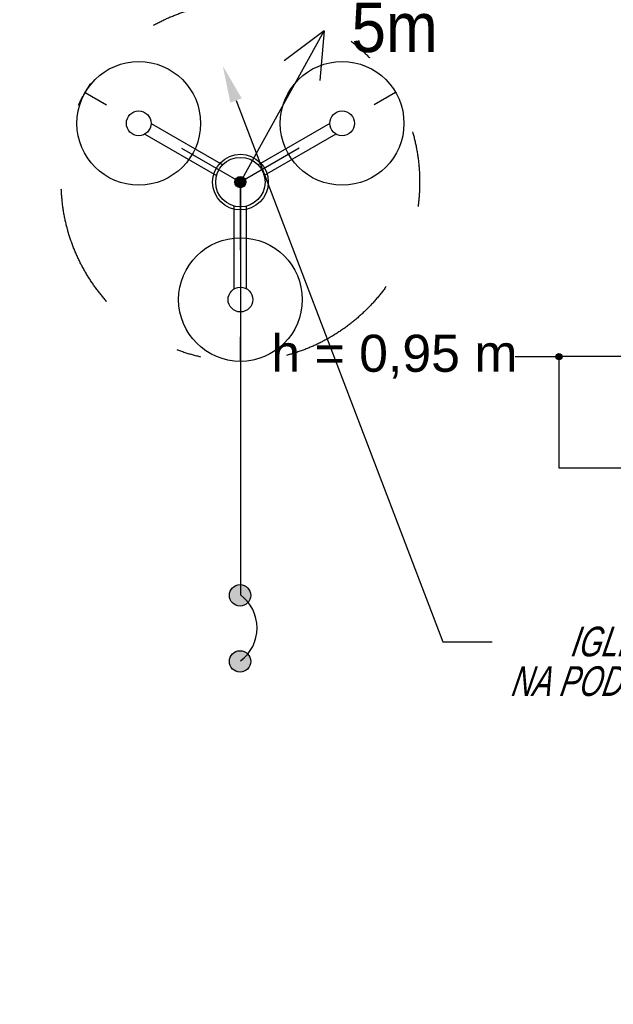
# Model space of a CAD drawing. Header units: millimetres. Extents: x -3034 to 546681, y -100001 to 133386.
# Tile 62 of 173: x 82629 to 85031, y -18433 to -14452. Entities that reach past the tile are written whole.
import ezdxf
from ezdxf import colors
from ezdxf.entities.mleader import LeaderData, LeaderLine
from ezdxf.math import Vec2, Vec3

# ---------------------------------------------------------------- set-up
doc = ezdxf.new("R2010")
doc.units = ezdxf.units.MM
doc.set_wipeout_variables(frame=1)
for name, pattern in [('ACAD_ISO03W100', [150, 60, -90]), ('DDS_LT8', [259.999998, 20, -69.999999, 100, -69.999999]), ('Wipeout_Contour', [1000, 0, -1000])]:
    doc.linetypes.add(name, pattern=pattern)
for name, color, linetype in [('ELEK CIENKIE', 80, 'Continuous'), ('ELEK ODGROMÓWKA', 214, 'Continuous'), ('ELEK OPIS', 140, 'Continuous'), ('Linia', 252, 'Continuous'), ('Słup', 252, 'Continuous'), ('Tekst', 252, 'Continuous')]:
    doc.layers.add(name, color=color, linetype=linetype)
doc.layers.add('PAB - opisy ogólne', color=7, linetype='Continuous', lineweight=18)
doc.styles.add('Arial', font='arial.ttf')
doc.styles.add('ROMANS-ITALIC', font='ariali.ttf', dxfattribs={"width": 0.7, "oblique": 12})
doc.styles.add('Times new roman', font='arial.ttf')

# ---------------------------------------------------------------- blocks, each defined once
blk = doc.blocks.new('A$C67C5DD4D')
at = {"layer": 'Tekst', "insert": (52517.5, 9928.3), "char_height": 150, "attachment_point": 2, "style": 'Times new roman'}
blk.add_mtext('\\A1;{\\fArial|b0|i0|c0|p38;h = 0,95 m}', dxfattribs=at)
at = {"color": 254, "linetype": 'Wipeout_Contour', "lineweight": 0, "ltscale": 413808.543756}
blk.add_wipeout([(53183.2, 9840), (53183.2, 9390), (54653.2, 9390), (54653.2, 9840)], dxfattribs=at).dxf.layer = 'Słup'
at = {"layer": 'Linia', "linetype": 'Continuous'}
blk.add_hatch(color=256, dxfattribs=at).paths.add_polyline_path([(53195.7, 9840), (53194.8, 9844.8), (53192, 9848.8), (53188, 9851.5), (53183.2, 9852.5), (53178.4, 9851.5), (53174.4, 9848.8), (53171.7, 9844.8), (53170.7, 9840), (53171.7, 9835.2), (53174.4, 9831.2), (53178.4, 9828.5), (53183.2, 9827.5), (53188, 9828.5), (53192, 9831.2), (53194.8, 9835.2)])
at = {"layer": 'Linia'}
blk.add_line((53006.4, 9840), (53170.7, 9840), dxfattribs=at)
blk.add_circle((53183.2, 9840), 12.5, dxfattribs=at)
at = {"layer": 'Słup'}
for p, q in [((53183.2, 9840), (53183.2, 9390)), ((54653.2, 9840), (53183.2, 9840)), ((53183.2, 9390), (54653.2, 9390))]:
    blk.add_line(p, q, dxfattribs=at)
blk = doc.blocks.new('spód iglica')
at = {"layer": 'ELEK ODGROMÓWKA', "color": 7, "linetype": 'DDS_LT8'}
for p in [(-10292.73, 36525.09), (-10041.58, 36525.09), (-10167.16, 36307.59)]:
    blk.add_line(p, (-10167.16, 36452.59), dxfattribs=at)
at = {"layer": 'ELEK ODGROMÓWKA', "color": 7}
for p, q in [((-10239.43, 36500.09), (-10181.43, 36466.6)), ((-10094.88, 36500.09), (-10152.89, 36466.6)), ((-10244.43, 36491.43), (-10186.43, 36457.94)), ((-10089.88, 36491.43), (-10147.89, 36457.94)), ((-10172.16, 36366.25), (-10172.16, 36433.23)), ((-10162.16, 36366.25), (-10162.16, 36433.23))]:
    blk.add_line(p, q, dxfattribs=at)
at = {"layer": 'ELEK ODGROMÓWKA', "color": 7, "linetype": 'DDS_LT8'}
blk.add_circle((-10167.16, 36452.59), 145, dxfattribs=at)
at = {"layer": 'ELEK ODGROMÓWKA', "color": 7}
for centre, radius in [((-10249.43, 36500.09), 50), ((-10084.88, 36500.09), 50), ((-10249.43, 36500.09), 10), ((-10084.88, 36500.09), 10), ((-10167.16, 36452.59), 20), ((-10167.16, 36357.59), 50), ((-10167.16, 36357.59), 10)]:
    blk.add_circle(centre, radius, dxfattribs=at)
blk = doc.blocks.new('iglica')
at = {"layer": 'ELEK ODGROMÓWKA'}
blk.add_hatch(color=256, dxfattribs=at).paths.add_polyline_path([(1043.59, -4064.29, 1), (1039.09, -4064.29, 1)])
for p, q in [((1041.34, -4064.29), (1075.18, -4003.1)), ((1075.18, -4003.1), (1059.04, -4015.3)), ((1075.18, -4003.1), (1073.42, -4023.25))]:
    blk.add_line(p, q, dxfattribs=at)
for radius in [11.25, 2.25]:
    blk.add_circle((1041.34, -4064.29), radius, dxfattribs=at)
blk = doc.blocks.new('iglice')
at = {"layer": 'ELEK ODGROMÓWKA'}
h = blk.add_hatch(color=256, dxfattribs=at)
h.dxf.hatch_style = 1
h.paths.add_polyline_path([(-27771.9, 7464.4, -1), (-27858.6, 7464.4, -1)])
h = blk.add_hatch(color=256, dxfattribs=at)
h.dxf.hatch_style = 1
h.paths.add_polyline_path([(-27771.9, 7197.4, -1), (-27858.6, 7197.4, -1)])
at = {"layer": 'ELEK CIENKIE', "color": 232, "linetype": 'ACAD_ISO03W100', "ltscale": 3}
blk.add_circle((-27813.9, 9135.3), 7540, dxfattribs=at)
at = {"layer": 'ELEK ODGROMÓWKA'}
blk.add_line((-27813.9, 9135.3), (-27813.9, 7466.3), dxfattribs=at)
for centre in [(-27815.3, 7464.4), (-27815.3, 7197.4)]:
    blk.add_circle(centre, 43.4, dxfattribs=at)
at = {"layer": 'ELEK ODGROMÓWKA', "ltscale": 0.5}
blk.add_arc((-27912.8, 7332.8), 166.2, 306.5451, 53.4549, dxfattribs=at)
at = {"layer": 'ELEK ODGROMÓWKA', "xscale": 5, "yscale": 5, "zscale": 5}
blk.add_blockref('spód iglica', (23021.9, -173127.6), dxfattribs=at)
at = {"layer": 'ELEK ODGROMÓWKA', "ltscale": 0.2, "xscale": 10, "yscale": 10, "zscale": 10}
blk.add_blockref('iglica', (-38227.3, 49778.2), dxfattribs=at)
at = {"layer": 'ELEK OPIS', "style": 'Arial', "width": 0.9}
blk.add_text('5m', height=200, dxfattribs=at).set_placement((-27365, 9660.9))

msp = doc.modelspace()

# ---------------------------------------------------------------- block references
msp.add_blockref('A$C67C5DD4D', (31627.445, -25653.943))

# ---------------------------------------------------------------- next in the draw order: block references
at = {"layer": 'ELEK ODGROMÓWKA'}
msp.add_blockref('iglice', (111335.99, -24243.943), dxfattribs=at)

# ---------------------------------------------------------------- next in the draw order: leaders
at = {"layer": 'PAB - opisy ogólne'}
ml = msp.add_multileader_mtext('Standard', dxfattribs=at)
ml.set_content('{\\Q12;IGLICA ODGROMOWA 5m \\PNA PODSTAWIE BETONOWEJ}', color=256, style='ROMANS-ITALIC')
ml.set_leader_properties()
ml.build(insert=Vec2(0, 0))
ml.multileader.update_dxf_attribs({"has_text_frame": 1, "text_right_attachment_type": 5, "dogleg_length": 20, "arrow_head_size": 150})
ctx = ml.context
ctx.base_point, ctx.char_height, ctx.arrow_head_size, ctx.landing_gap_size, ctx.plane_origin = Vec3(84540.577, -16967.103), 120, 150, 50, Vec3(82123.864, -15020.249)
ctx.right_attachment, ctx.text_align_type = 5, 2
notes = []
notes.append((ctx, [(1, (1, 1, 0), (84340.577, -16967.103), (1, 0), 200, [(0, [(83450.74, -14638.555)], 0, [])])]))
ctx.mtext.insert, ctx.mtext.alignment, ctx.mtext.line_spacing_factor, ctx.mtext.flow_direction = Vec3(86290.995, -16906.08), 3, 0.8, 5
for ctx, leaders in notes:
    for number, flags, end, landing, length, lines in leaders:
        leader = LeaderData()
        leader.index, (leader.has_last_leader_line, leader.has_dogleg_vector, leader.attachment_direction) = number, flags
        leader.last_leader_point, leader.dogleg_vector, leader.dogleg_length = Vec3(end), Vec3(landing), length
        for number, points, colour, breaks in lines:
            line = LeaderLine()
            line.index, line.vertices, line.color, line.breaks = number, Vec3.list(points), colors.encode_raw_color(colour), breaks
            leader.lines.append(line)
        ctx.leaders.append(leader)

doc.saveas('drawing.dxf')
